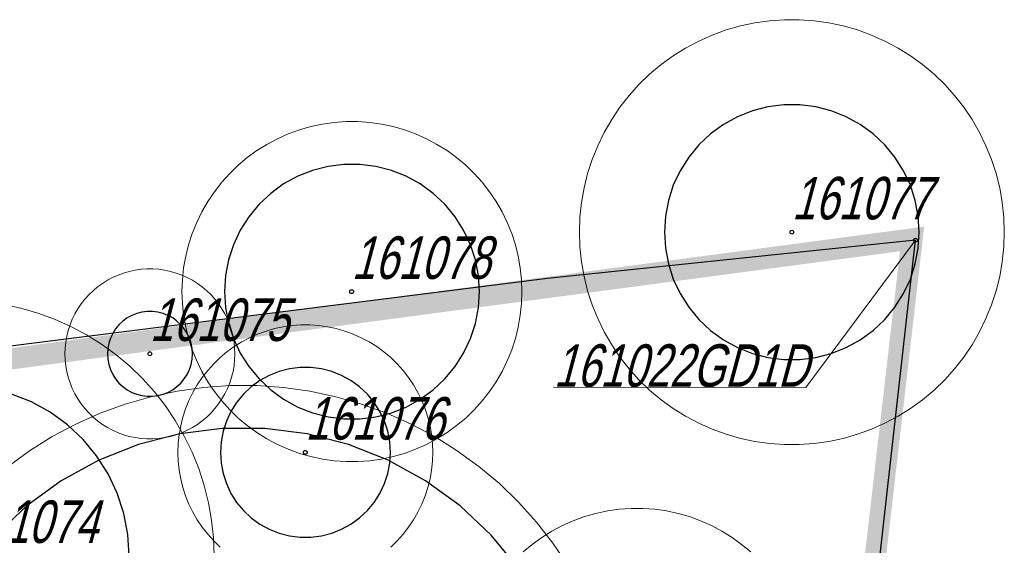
# Model space of a CAD drawing. Header units: metres. Extents: x 7419449 to 7420144, y 5549519 to 5549653.
# Tile 66 of 67: x 7419570 to 7419593, y 5549637 to 5549649. Entities that reach past the tile are written whole.
import ezdxf
from ezdxf.enums import TextEntityAlignment as Align
from ezdxf.lldxf.tags import DXFTag

# ---------------------------------------------------------------- set-up
doc = ezdxf.new("R2010")
doc.units = ezdxf.units.M
doc.layers.add('_4_GRANICA_OPRACOWANIA', color=146, linetype='2', lineweight=53, transparency=0.2)
doc.layers.add('_4_korony', color=7, linetype='Continuous', lineweight=25, true_color=0x7aa300)
for name, color, linetype, lineweight in [('_4_krzewy istniejące', 86, 'Continuous', 30), ('_4_NUMERY_PIKIET', 7, 'Continuous', 15), ('_4_SOD', 30, 'Continuous', 20)]:
    doc.layers.add(name, color=color, linetype=linetype, lineweight=lineweight)
doc.layers.add('_4_PUNKT_INWENTARYZACYJNY', color=7, linetype='Continuous')
doc.styles.add('STANDARD-Working1250', font='arial.ttf', dxfattribs={"height": 2.5})
tags = doc.linetypes.add('2', pattern=[0.9, 0.6, -0.3]).pattern_tags.tags
tags[6:7] = [DXFTag(74, 4), DXFTag(75, 0), DXFTag(340, '0'), DXFTag(46, 1.0), DXFTag(50, 0.0), DXFTag(44, 0.0), DXFTag(45, 0.0)]
tags[4:5] = [DXFTag(74, 4), DXFTag(75, 0), DXFTag(340, '0'), DXFTag(46, 1.0), DXFTag(50, 0.0), DXFTag(44, 0.0), DXFTag(45, 0.0)]

msp = doc.modelspace()

# ---------------------------------------------------------------- linework, layer by layer
at = {"layer": '_4_GRANICA_OPRACOWANIA', "lineweight": 30, "ltscale": 3, "const_width": 0.5}
msp.add_lwpolyline([(7419450.062, 5549530.83), (7419458.91, 5549530.45), (7419461.94, 5549530.29), (7419468.08, 5549529.97), (7419483.43, 5549529.18), (7419523.94, 5549526.59), (7419538.19, 5549526.4), (7419548.95, 5549525.8), (7419576.9, 5549524.47), (7419583.97, 5549584.15), (7419584.48, 5549588.54), (7419590.93, 5549644.33), (7419562.5, 5549640.55), (7419487.71, 5549630.61), (7419482.9, 5549629.97), (7419478.25, 5549627.12), (7419462.12, 5549617.26), (7419459.99, 5549593.07), (7419450.09, 5549531.19)], close=True, dxfattribs=at)
at = {"layer": '_4_korony', "linetype": 'Continuous', "flags": 128}
for points in [[(7419591.1, 5549644.49), (7419591.076, 5549644.866), (7419591.006, 5549645.236), (7419590.889, 5549645.594), (7419590.729, 5549645.935), (7419590.527, 5549646.253), (7419590.287, 5549646.544), (7419590.012, 5549646.802), (7419589.707, 5549647.023), (7419589.377, 5549647.204), (7419589.027, 5549647.343), (7419588.662, 5549647.437), (7419588.288, 5549647.484), (7419587.912, 5549647.484), (7419587.538, 5549647.437), (7419587.173, 5549647.343), (7419586.823, 5549647.204), (7419586.493, 5549647.023), (7419586.188, 5549646.802), (7419585.913, 5549646.544), (7419585.673, 5549646.253), (7419585.471, 5549645.935), (7419585.311, 5549645.594), (7419585.194, 5549645.236), (7419585.124, 5549644.866), (7419585.1, 5549644.49), (7419585.124, 5549644.114), (7419585.194, 5549643.744), (7419585.311, 5549643.386), (7419585.471, 5549643.045), (7419585.673, 5549642.727), (7419585.913, 5549642.436), (7419586.188, 5549642.178), (7419586.493, 5549641.957), (7419586.823, 5549641.776), (7419587.173, 5549641.637), (7419587.538, 5549641.543), (7419587.912, 5549641.496), (7419588.288, 5549641.496), (7419588.662, 5549641.543), (7419589.027, 5549641.637), (7419589.377, 5549641.776), (7419589.707, 5549641.957), (7419590.012, 5549642.178), (7419590.287, 5549642.436), (7419590.527, 5549642.727), (7419590.729, 5549643.045), (7419590.889, 5549643.386), (7419591.006, 5549643.744), (7419591.076, 5549644.114)], [(7419580.748, 5549643.091), (7419580.724, 5549643.467), (7419580.654, 5549643.837), (7419580.537, 5549644.195), (7419580.377, 5549644.536), (7419580.175, 5549644.854), (7419579.935, 5549645.145), (7419579.66, 5549645.403), (7419579.355, 5549645.624), (7419579.025, 5549645.805), (7419578.675, 5549645.944), (7419578.31, 5549646.038), (7419577.936, 5549646.085), (7419577.56, 5549646.085), (7419577.186, 5549646.038), (7419576.821, 5549645.944), (7419576.471, 5549645.805), (7419576.141, 5549645.624), (7419575.836, 5549645.403), (7419575.561, 5549645.145), (7419575.321, 5549644.854), (7419575.119, 5549644.536), (7419574.959, 5549644.195), (7419574.842, 5549643.837), (7419574.772, 5549643.467), (7419574.748, 5549643.091), (7419574.772, 5549642.715), (7419574.842, 5549642.345), (7419574.959, 5549641.987), (7419575.119, 5549641.646), (7419575.321, 5549641.328), (7419575.561, 5549641.037), (7419575.836, 5549640.779), (7419576.141, 5549640.558), (7419576.471, 5549640.377), (7419576.821, 5549640.238), (7419577.186, 5549640.144), (7419577.56, 5549640.097), (7419577.936, 5549640.097), (7419578.31, 5549640.144), (7419578.675, 5549640.238), (7419579.025, 5549640.377), (7419579.355, 5549640.558), (7419579.66, 5549640.779), (7419579.935, 5549641.037), (7419580.175, 5549641.328), (7419580.377, 5549641.646), (7419580.537, 5549641.987), (7419580.654, 5549642.345), (7419580.724, 5549642.715)], [(7419573.993, 5549641.627), (7419573.985, 5549641.752), (7419573.962, 5549641.876), (7419573.923, 5549641.995), (7419573.869, 5549642.109), (7419573.802, 5549642.215), (7419573.722, 5549642.312), (7419573.63, 5549642.398), (7419573.529, 5549642.471), (7419573.419, 5549642.532), (7419573.302, 5549642.578), (7419573.18, 5549642.609), (7419573.056, 5549642.625), (7419572.93, 5549642.625), (7419572.806, 5549642.609), (7419572.684, 5549642.578), (7419572.567, 5549642.532), (7419572.457, 5549642.471), (7419572.356, 5549642.398), (7419572.264, 5549642.312), (7419572.184, 5549642.215), (7419572.117, 5549642.109), (7419572.063, 5549641.995), (7419572.024, 5549641.876), (7419572.001, 5549641.752), (7419571.993, 5549641.627), (7419572.001, 5549641.502), (7419572.024, 5549641.378), (7419572.063, 5549641.259), (7419572.117, 5549641.145), (7419572.184, 5549641.039), (7419572.264, 5549640.942), (7419572.356, 5549640.856), (7419572.457, 5549640.783), (7419572.567, 5549640.722), (7419572.684, 5549640.676), (7419572.806, 5549640.645), (7419572.93, 5549640.629), (7419573.056, 5549640.629), (7419573.18, 5549640.645), (7419573.302, 5549640.676), (7419573.419, 5549640.722), (7419573.529, 5549640.783), (7419573.63, 5549640.856), (7419573.722, 5549640.942), (7419573.802, 5549641.039), (7419573.869, 5549641.145), (7419573.923, 5549641.259), (7419573.962, 5549641.378), (7419573.985, 5549641.502)], [(7419578.653, 5549639.311), (7419578.637, 5549639.562), (7419578.59, 5549639.808), (7419578.513, 5549640.047), (7419578.406, 5549640.275), (7419578.271, 5549640.487), (7419578.111, 5549640.68), (7419577.928, 5549640.852), (7419577.725, 5549641), (7419577.505, 5549641.121), (7419577.271, 5549641.213), (7419577.028, 5549641.276), (7419576.779, 5549641.307), (7419576.527, 5549641.307), (7419576.278, 5549641.276), (7419576.035, 5549641.213), (7419575.801, 5549641.121), (7419575.581, 5549641), (7419575.378, 5549640.852), (7419575.195, 5549640.68), (7419575.035, 5549640.487), (7419574.9, 5549640.275), (7419574.793, 5549640.047), (7419574.716, 5549639.808), (7419574.669, 5549639.562), (7419574.653, 5549639.311), (7419574.669, 5549639.06), (7419574.716, 5549638.814), (7419574.793, 5549638.575), (7419574.9, 5549638.347), (7419575.035, 5549638.135), (7419575.195, 5549637.942), (7419575.378, 5549637.77), (7419575.581, 5549637.622), (7419575.801, 5549637.501), (7419576.035, 5549637.409), (7419576.278, 5549637.346), (7419576.527, 5549637.315), (7419576.779, 5549637.315), (7419577.028, 5549637.346), (7419577.271, 5549637.409), (7419577.505, 5549637.501), (7419577.725, 5549637.622), (7419577.928, 5549637.77), (7419578.111, 5549637.942), (7419578.271, 5549638.135), (7419578.406, 5549638.347), (7419578.513, 5549638.575), (7419578.59, 5549638.814), (7419578.637, 5549639.06)]]:
    msp.add_lwpolyline(points, close=True, dxfattribs=at)
for points in [[(7419569.739, 5549633.074), (7419570.206, 5549633.259), (7419570.646, 5549633.501), (7419571.053, 5549633.796), (7419571.419, 5549634.14), (7419571.739, 5549634.527), (7419572.008, 5549634.951), (7419572.222, 5549635.406), (7419572.377, 5549635.883), (7419572.471, 5549636.377), (7419572.503, 5549636.878), (7419572.471, 5549637.379), (7419572.377, 5549637.873), (7419572.222, 5549638.35), (7419572.008, 5549638.805), (7419571.739, 5549639.229), (7419571.419, 5549639.616), (7419571.053, 5549639.96), (7419570.646, 5549640.255), (7419570.206, 5549640.497), (7419569.739, 5549640.682)], [(7419581.667, 5549636.589), (7419581.027, 5549637.363), (7419580.294, 5549638.051), (7419579.482, 5549638.642), (7419578.601, 5549639.126), (7419577.667, 5549639.495), (7419576.694, 5549639.745), (7419575.697, 5549639.871), (7419574.693, 5549639.871), (7419573.696, 5549639.745), (7419572.723, 5549639.495), (7419571.789, 5549639.126), (7419570.908, 5549638.642), (7419570.096, 5549638.051), (7419569.363, 5549637.363)]]:
    msp.add_lwpolyline(points, dxfattribs=at)
at = {"layer": '_4_krzewy istniejące'}
msp.add_lwpolyline([(7419503.65, 5549633.061), (7419503.556, 5549628.049), (7419575.86, 5549620.44), (7419588.169, 5549619.055), (7419591.01, 5549644.3), (7419582.35, 5549643.4), (7419562.67, 5549640.92), (7419539.75, 5549638.2), (7419533.17, 5549637.3), (7419503.65, 5549633.061)], dxfattribs=at)
at = {"layer": '_4_NUMERY_PIKIET'}
msp.add_lwpolyline([(7419591.01, 5549644.3), (7419588.426, 5549640.839), (7419582.495, 5549640.848)], dxfattribs=at)
at = {"layer": '_4_PUNKT_INWENTARYZACYJNY'}
for centre in [(7419588.1, 5549644.49), (7419591.01, 5549644.3), (7419577.74, 5549643.09), (7419572.99, 5549641.63), (7419576.65, 5549639.31)]:
    msp.add_circle(centre, 0.045, dxfattribs=at)
at = {"layer": '_4_SOD', "flags": 128}
for points in [[(7419593.1, 5549644.49), (7419593.088, 5549644.839), (7419593.051, 5549645.186), (7419592.991, 5549645.53), (7419592.906, 5549645.868), (7419592.798, 5549646.2), (7419592.668, 5549646.524), (7419592.515, 5549646.837), (7419592.34, 5549647.14), (7419592.145, 5549647.429), (7419591.93, 5549647.704), (7419591.697, 5549647.963), (7419591.446, 5549648.206), (7419591.178, 5549648.43), (7419590.896, 5549648.635), (7419590.6, 5549648.82), (7419590.292, 5549648.984), (7419589.973, 5549649.126), (7419589.645, 5549649.245), (7419589.31, 5549649.341), (7419588.968, 5549649.414), (7419588.623, 5549649.463), (7419588.274, 5549649.487), (7419587.926, 5549649.487), (7419587.577, 5549649.463), (7419587.232, 5549649.414), (7419586.89, 5549649.341), (7419586.555, 5549649.245), (7419586.227, 5549649.126), (7419585.908, 5549648.984), (7419585.6, 5549648.82), (7419585.304, 5549648.635), (7419585.022, 5549648.43), (7419584.754, 5549648.206), (7419584.503, 5549647.963), (7419584.27, 5549647.704), (7419584.055, 5549647.429), (7419583.86, 5549647.14), (7419583.685, 5549646.837), (7419583.532, 5549646.524), (7419583.402, 5549646.2), (7419583.294, 5549645.868), (7419583.209, 5549645.53), (7419583.149, 5549645.186), (7419583.112, 5549644.839), (7419583.1, 5549644.49), (7419583.112, 5549644.141), (7419583.149, 5549643.794), (7419583.209, 5549643.45), (7419583.294, 5549643.112), (7419583.402, 5549642.78), (7419583.532, 5549642.456), (7419583.685, 5549642.143), (7419583.86, 5549641.84), (7419584.055, 5549641.551), (7419584.27, 5549641.276), (7419584.503, 5549641.017), (7419584.754, 5549640.774), (7419585.022, 5549640.55), (7419585.304, 5549640.345), (7419585.6, 5549640.16), (7419585.908, 5549639.996), (7419586.227, 5549639.854), (7419586.555, 5549639.735), (7419586.89, 5549639.639), (7419587.232, 5549639.566), (7419587.577, 5549639.517), (7419587.926, 5549639.493), (7419588.274, 5549639.493), (7419588.623, 5549639.517), (7419588.968, 5549639.566), (7419589.31, 5549639.639), (7419589.645, 5549639.735), (7419589.973, 5549639.854), (7419590.292, 5549639.996), (7419590.6, 5549640.16), (7419590.896, 5549640.345), (7419591.178, 5549640.55), (7419591.446, 5549640.774), (7419591.697, 5549641.017), (7419591.93, 5549641.276), (7419592.145, 5549641.551), (7419592.34, 5549641.84), (7419592.515, 5549642.143), (7419592.668, 5549642.456), (7419592.798, 5549642.78), (7419592.906, 5549643.112), (7419592.991, 5549643.45), (7419593.051, 5549643.794), (7419593.088, 5549644.141)], [(7419581.748, 5549643.091), (7419581.738, 5549643.37), (7419581.709, 5549643.648), (7419581.661, 5549643.923), (7419581.593, 5549644.194), (7419581.507, 5549644.459), (7419581.402, 5549644.718), (7419581.28, 5549644.969), (7419581.14, 5549645.211), (7419580.984, 5549645.442), (7419580.812, 5549645.662), (7419580.625, 5549645.87), (7419580.425, 5549646.064), (7419580.211, 5549646.243), (7419579.985, 5549646.407), (7419579.748, 5549646.555), (7419579.501, 5549646.686), (7419579.246, 5549646.8), (7419578.984, 5549646.895), (7419578.716, 5549646.972), (7419578.443, 5549647.03), (7419578.166, 5549647.069), (7419577.888, 5549647.089), (7419577.608, 5549647.089), (7419577.33, 5549647.069), (7419577.053, 5549647.03), (7419576.78, 5549646.972), (7419576.512, 5549646.895), (7419576.25, 5549646.8), (7419575.995, 5549646.686), (7419575.748, 5549646.555), (7419575.511, 5549646.407), (7419575.285, 5549646.243), (7419575.071, 5549646.064), (7419574.871, 5549645.87), (7419574.684, 5549645.662), (7419574.512, 5549645.442), (7419574.356, 5549645.211), (7419574.216, 5549644.969), (7419574.094, 5549644.718), (7419573.989, 5549644.459), (7419573.903, 5549644.194), (7419573.835, 5549643.923), (7419573.787, 5549643.648), (7419573.758, 5549643.37), (7419573.748, 5549643.091), (7419573.758, 5549642.812), (7419573.787, 5549642.534), (7419573.835, 5549642.259), (7419573.903, 5549641.988), (7419573.989, 5549641.723), (7419574.094, 5549641.464), (7419574.216, 5549641.213), (7419574.356, 5549640.971), (7419574.512, 5549640.74), (7419574.684, 5549640.52), (7419574.871, 5549640.312), (7419575.071, 5549640.118), (7419575.285, 5549639.939), (7419575.511, 5549639.775), (7419575.748, 5549639.627), (7419575.995, 5549639.496), (7419576.25, 5549639.382), (7419576.512, 5549639.287), (7419576.78, 5549639.21), (7419577.053, 5549639.152), (7419577.33, 5549639.113), (7419577.608, 5549639.093), (7419577.888, 5549639.093), (7419578.166, 5549639.113), (7419578.443, 5549639.152), (7419578.716, 5549639.21), (7419578.984, 5549639.287), (7419579.246, 5549639.382), (7419579.501, 5549639.496), (7419579.748, 5549639.627), (7419579.985, 5549639.775), (7419580.211, 5549639.939), (7419580.425, 5549640.118), (7419580.625, 5549640.312), (7419580.812, 5549640.52), (7419580.984, 5549640.74), (7419581.14, 5549640.971), (7419581.28, 5549641.213), (7419581.402, 5549641.464), (7419581.507, 5549641.723), (7419581.593, 5549641.988), (7419581.661, 5549642.259), (7419581.709, 5549642.534), (7419581.738, 5549642.812)], [(7419574.993, 5549641.627), (7419574.988, 5549641.767), (7419574.974, 5549641.905), (7419574.949, 5549642.043), (7419574.916, 5549642.178), (7419574.872, 5549642.311), (7419574.82, 5549642.44), (7419574.759, 5549642.566), (7419574.689, 5549642.687), (7419574.611, 5549642.803), (7419574.525, 5549642.913), (7419574.432, 5549643.016), (7419574.331, 5549643.113), (7419574.224, 5549643.203), (7419574.111, 5549643.285), (7419573.993, 5549643.359), (7419573.87, 5549643.425), (7419573.742, 5549643.481), (7419573.611, 5549643.529), (7419573.477, 5549643.568), (7419573.34, 5549643.597), (7419573.202, 5549643.616), (7419573.063, 5549643.626), (7419572.923, 5549643.626), (7419572.784, 5549643.616), (7419572.646, 5549643.597), (7419572.509, 5549643.568), (7419572.375, 5549643.529), (7419572.244, 5549643.481), (7419572.116, 5549643.425), (7419571.993, 5549643.359), (7419571.875, 5549643.285), (7419571.762, 5549643.203), (7419571.655, 5549643.113), (7419571.554, 5549643.016), (7419571.461, 5549642.913), (7419571.375, 5549642.803), (7419571.297, 5549642.687), (7419571.227, 5549642.566), (7419571.166, 5549642.44), (7419571.114, 5549642.311), (7419571.07, 5549642.178), (7419571.037, 5549642.043), (7419571.012, 5549641.905), (7419570.998, 5549641.767), (7419570.993, 5549641.627), (7419570.998, 5549641.487), (7419571.012, 5549641.349), (7419571.037, 5549641.211), (7419571.07, 5549641.076), (7419571.114, 5549640.943), (7419571.166, 5549640.814), (7419571.227, 5549640.688), (7419571.297, 5549640.567), (7419571.375, 5549640.451), (7419571.461, 5549640.341), (7419571.554, 5549640.238), (7419571.655, 5549640.141), (7419571.762, 5549640.051), (7419571.875, 5549639.969), (7419571.993, 5549639.895), (7419572.116, 5549639.829), (7419572.244, 5549639.773), (7419572.375, 5549639.725), (7419572.509, 5549639.686), (7419572.646, 5549639.657), (7419572.784, 5549639.638), (7419572.923, 5549639.628), (7419573.063, 5549639.628), (7419573.202, 5549639.638), (7419573.34, 5549639.657), (7419573.477, 5549639.686), (7419573.611, 5549639.725), (7419573.742, 5549639.773), (7419573.87, 5549639.829), (7419573.993, 5549639.895), (7419574.111, 5549639.969), (7419574.224, 5549640.051), (7419574.331, 5549640.141), (7419574.432, 5549640.238), (7419574.525, 5549640.341), (7419574.611, 5549640.451), (7419574.689, 5549640.567), (7419574.759, 5549640.688), (7419574.82, 5549640.814), (7419574.872, 5549640.943), (7419574.916, 5549641.076), (7419574.949, 5549641.211), (7419574.974, 5549641.349), (7419574.988, 5549641.487)]]:
    msp.add_lwpolyline(points, close=True, dxfattribs=at)
for points in [[(7419574.503, 5549636.878), (7419574.488, 5549637.297), (7419574.445, 5549637.713), (7419574.372, 5549638.125), (7419574.271, 5549638.532), (7419574.141, 5549638.93), (7419573.984, 5549639.318), (7419573.801, 5549639.695), (7419573.591, 5549640.058), (7419573.357, 5549640.405), (7419573.099, 5549640.735), (7419572.819, 5549641.046), (7419572.518, 5549641.337), (7419572.197, 5549641.606), (7419571.858, 5549641.852), (7419571.503, 5549642.074), (7419571.133, 5549642.271), (7419570.751, 5549642.441), (7419570.357, 5549642.584), (7419569.955, 5549642.7), (7419569.545, 5549642.787)], [(7419578.66, 5549637.082), (7419578.811, 5549637.227), (7419578.951, 5549637.383), (7419579.08, 5549637.548), (7419579.197, 5549637.721), (7419579.302, 5549637.903), (7419579.394, 5549638.091), (7419579.472, 5549638.285), (7419579.537, 5549638.484), (7419579.587, 5549638.687), (7419579.624, 5549638.893), (7419579.646, 5549639.102), (7419579.653, 5549639.311), (7419579.646, 5549639.52), (7419579.624, 5549639.729), (7419579.587, 5549639.935), (7419579.537, 5549640.138), (7419579.472, 5549640.337), (7419579.394, 5549640.531), (7419579.302, 5549640.719), (7419579.197, 5549640.901), (7419579.08, 5549641.074), (7419578.951, 5549641.239), (7419578.811, 5549641.395), (7419578.66, 5549641.54), (7419578.5, 5549641.675), (7419578.331, 5549641.798), (7419578.153, 5549641.909), (7419577.968, 5549642.007), (7419577.777, 5549642.093), (7419577.58, 5549642.164), (7419577.379, 5549642.222), (7419577.174, 5549642.265), (7419576.967, 5549642.295), (7419576.758, 5549642.309), (7419576.548, 5549642.309), (7419576.339, 5549642.295), (7419576.132, 5549642.265), (7419575.927, 5549642.222), (7419575.726, 5549642.164), (7419575.529, 5549642.093), (7419575.338, 5549642.007), (7419575.153, 5549641.909), (7419574.975, 5549641.798), (7419574.806, 5549641.675), (7419574.646, 5549641.54), (7419574.495, 5549641.395), (7419574.355, 5549641.239), (7419574.226, 5549641.074), (7419574.109, 5549640.901), (7419574.004, 5549640.719), (7419573.912, 5549640.531), (7419573.834, 5549640.337), (7419573.769, 5549640.138), (7419573.719, 5549639.935), (7419573.682, 5549639.729), (7419573.66, 5549639.52), (7419573.653, 5549639.311), (7419573.66, 5549639.102), (7419573.682, 5549638.893), (7419573.719, 5549638.687), (7419573.769, 5549638.484), (7419573.834, 5549638.285), (7419573.912, 5549638.091), (7419574.004, 5549637.903), (7419574.109, 5549637.721), (7419574.226, 5549637.548), (7419574.355, 5549637.383), (7419574.495, 5549637.227), (7419574.646, 5549637.082)], [(7419582.827, 5549636.656), (7419582.476, 5549637.177), (7419582.089, 5549637.672), (7419581.669, 5549638.139), (7419581.217, 5549638.575), (7419580.736, 5549638.979), (7419580.228, 5549639.348), (7419579.695, 5549639.681), (7419579.14, 5549639.976), (7419578.566, 5549640.232), (7419577.976, 5549640.447), (7419577.372, 5549640.62), (7419576.758, 5549640.75), (7419576.136, 5549640.838), (7419575.509, 5549640.882), (7419574.881, 5549640.882), (7419574.254, 5549640.838), (7419573.632, 5549640.75), (7419573.018, 5549640.62), (7419572.414, 5549640.447), (7419571.824, 5549640.232), (7419571.25, 5549639.976), (7419570.695, 5549639.681), (7419570.162, 5549639.348), (7419569.654, 5549638.979)], [(7419587.132, 5549636.968), (7419586.918, 5549637.147), (7419586.692, 5549637.311), (7419586.455, 5549637.459), (7419586.208, 5549637.59), (7419585.953, 5549637.704), (7419585.691, 5549637.799), (7419585.423, 5549637.876), (7419585.15, 5549637.934), (7419584.873, 5549637.973), (7419584.595, 5549637.993), (7419584.315, 5549637.993), (7419584.037, 5549637.973), (7419583.76, 5549637.934), (7419583.487, 5549637.876), (7419583.219, 5549637.799), (7419582.957, 5549637.704), (7419582.702, 5549637.59), (7419582.455, 5549637.459), (7419582.218, 5549637.311), (7419581.992, 5549637.147), (7419581.778, 5549636.968)]]:
    msp.add_lwpolyline(points, dxfattribs=at)

# ---------------------------------------------------------------- texts
at = {"layer": '_4_NUMERY_PIKIET', "style": 'STANDARD-Working1250', "oblique": 15, "width": 0.7}
for s, p in [('161077', (7419588.1, 5549644.49)), ('161078', (7419577.74, 5549643.09)), ('161075', (7419572.99, 5549641.63)), ('161022GD1D', (7419582.495, 5549640.552)), ('161076', (7419576.65, 5549639.31)), ('161074', (7419568.5, 5549636.88))]:
    msp.add_text(s, height=1, dxfattribs=at).set_placement(p, align=Align.BOTTOM_LEFT)

doc.saveas('drawing.dxf')
